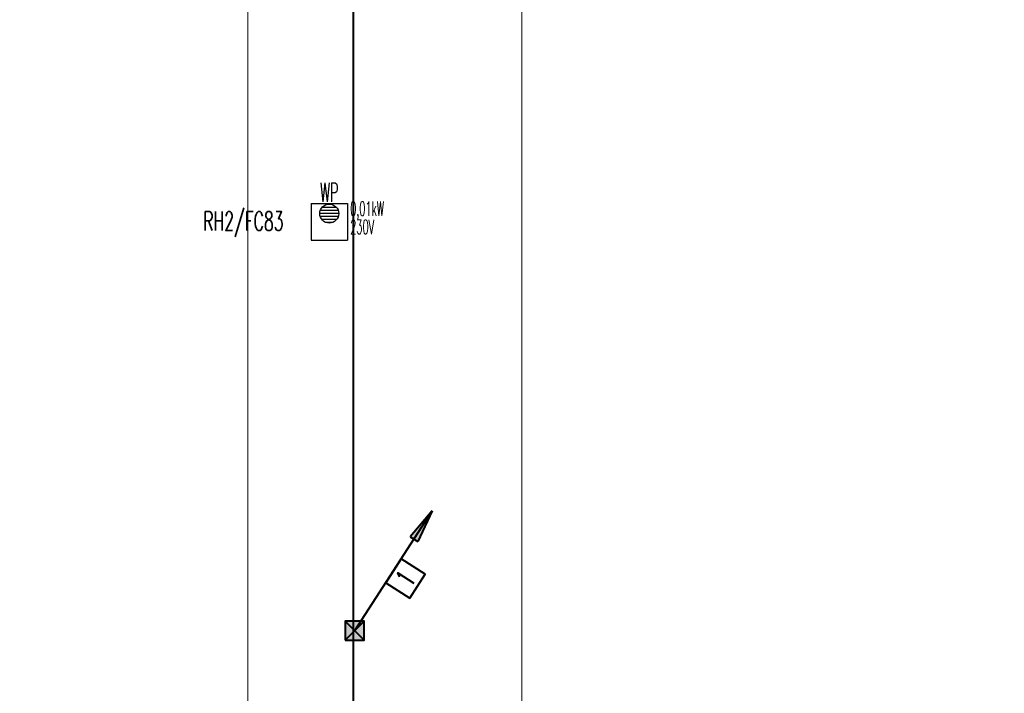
# Model space of a CAD drawing. Header units: millimetres. Extents: x -7955266 to 72030, y -46136 to 9299934.
# Tile 194 of 203: x -5006032 to -4985360, y 6615161 to 6629315. Entities that reach past the tile are written whole.
import ezdxf
from ezdxf.enums import TextEntityAlignment as Align

# ---------------------------------------------------------------- set-up
doc = ezdxf.new("R2010")
doc.units = ezdxf.units.MM
doc.header["$LTSCALE"] = 10
for name, color, linetype, lineweight in [('!XREF', 8, 'Continuous', 5), ('BMS_urzadzenia_nr_obw_magistrala', 140, 'Continuous', 13), ('BMS_urzadzenia_WE_WY', 30, 'Continuous', 20), ('IE_ATRYBUTY_ BLOCK_1', 7, 'Continuous', 25), ('IE_ATRYBUTY_ BLOCK_2', 7, 'Continuous', 18), ('IE_urzadzenia', 30, 'Continuous', 25), ('IE_urzadzenia_nr_obw', 94, 'Continuous', 20), ('IE_zwody', 140, 'Continuous', 40), ('XREF_E_PRZ24002_rzut dachu$0$0-DACH-ISTN', 8, 'Continuous', 5), ('XREF_E_PRZ24002_rzut dachu$0$DO-HALA-WYMIAR', 8, 'Continuous', 5)]:
    doc.layers.add(name, color=color, linetype=linetype, lineweight=lineweight)
doc.styles.add('ROMANS', font='romans.shx', dxfattribs={"width": 0.8})
doc.styles.add('XREF_E_PRZ24002_rzut dachu$0$CP_ATTR', font='ROMANS.SHX')
doc.styles.add('XREF_E_PRZ24002_rzut dachu$0$ROMANS', font='romans.shx', dxfattribs={"width": 0.8})
doc.dimstyles.new('XREF_E_PRZ24002_rzut dachu$0$STANDARD', dxfattribs={"dimscale": 1.4, "dimtxt": 21, "dimasz": 0.5, "dimexe": 0.2, "dimexo": 0.1, "dimgap": 6, "dimtad": 1, "dimdec": 1, "dimrnd": 0.5, "dimzin": 12, "dimdsep": 46, "dimtxsty": 'XREF_E_PRZ24002_rzut dachu$0$ROMANS', "dimblk1": 'XREF_E_PRZ24002_rzut dachu$0$Q', "dimblk2": 'XREF_E_PRZ24002_rzut dachu$0$Q', "dimsah": 1, "dimcen": 0.5, "dimse1": 1, "dimse2": 1, "dimclrd": 8, "dimclre": 8, "dimclrt": 7, "dimadec": 0, "dimazin": 0, "dimtfac": 1, "dimtdec": 1, "dimtix": 1, "dimtmove": 2, "dimatfit": 3, "dimldrblk": 'XREF_E_PRZ24002_rzut dachu$0$Q', "dimfxl": 1, "dimtolj": 1, "dimtzin": 12, "dimarcsym": 0})

# ---------------------------------------------------------------- blocks, each defined once
blk = doc.blocks.new('XREF_E_PRZ24002_rzut dachu$0$Q')
for p, q in [((10.60660171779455, 10.60660171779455), (-10.60660171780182, -10.60660171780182)), ((0, 19.99999999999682), (0, -20.00000000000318))]:
    blk.add_line(p, q)
blk = doc.blocks.new('*D261')
at = {"layer": 'XREF_E_PRZ24002_rzut dachu$0$DO-HALA-WYMIAR', "color": 8, "lineweight": -2, "transparency": 16777216}
blk.add_line((-257859.8825649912, 268402.330293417), (-257859.8825649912, 250444.333913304), dxfattribs=at)
at = {"layer": 'XREF_E_PRZ24002_rzut dachu$0$DO-HALA-WYMIAR', "color": 8, "linetype": 'ByBlock', "lineweight": -2, "transparency": 16777216}
for p, rotation in [((-257859.8825649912, 268403.330293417), 90), ((-257859.8825649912, 250443.333913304), 270)]:
    blk.add_blockref('XREF_E_PRZ24002_rzut dachu$0$Q', p, dxfattribs=dict(at, rotation=rotation))
at = {"layer": 'XREF_E_PRZ24002_rzut dachu$0$DO-HALA-WYMIAR', "color": 7, "transparency": 16777216, "insert": (-257892.8825649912, 259423.3321033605), "char_height": 42, "attachment_point": 5, "rotation": 90, "style": 'XREF_E_PRZ24002_rzut dachu$0$ROMANS'}
blk.add_mtext('\\A1;17960', dxfattribs=at)
blk = doc.blocks.new('*D267')
at = {"layer": 'XREF_E_PRZ24002_rzut dachu$0$DO-HALA-WYMIAR', "color": 8, "lineweight": -2, "transparency": 16777216}
blk.add_line((-258434.8564926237, 250484.3338959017), (-258434.8564926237, 268362.330293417), dxfattribs=at)
at = {"layer": 'XREF_E_PRZ24002_rzut dachu$0$DO-HALA-WYMIAR', "color": 8, "linetype": 'ByBlock', "lineweight": -2, "transparency": 16777216}
for p, rotation in [((-258434.8564926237, 268363.330293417), 90), ((-258434.8564926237, 250483.3338959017), 270)]:
    blk.add_blockref('XREF_E_PRZ24002_rzut dachu$0$Q', p, dxfattribs=dict(at, rotation=rotation))
at = {"layer": 'XREF_E_PRZ24002_rzut dachu$0$DO-HALA-WYMIAR', "color": 7, "transparency": 16777216, "insert": (-258467.8564926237, 259400.5171829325), "char_height": 42, "attachment_point": 5, "rotation": 90, "style": 'XREF_E_PRZ24002_rzut dachu$0$ROMANS'}
blk.add_mtext('\\A1;17880', dxfattribs=at)
blk = doc.blocks.new('urzadzenie_wpust dachowy')
h = blk.add_hatch()
h.set_pattern_fill('ANSI31', color=256, scale=10, angle=315, style=0)
h.set_pattern_definition([(0, (2.509104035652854e-14, -297.4502871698), (1.06581410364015e-14, 31.75), [])])
edge = h.paths.add_edge_path()
edge.add_arc((-0.6406207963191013, -104.321014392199), 100, 0, 360)
for p, q in [((-191.9349323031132, 0), (191.9349323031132, 0)), ((-191.9349323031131, 0), (-191.9349323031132, -384)), ((191.9349323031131, 0), (191.9349323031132, -384)), ((-191.9349323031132, -384), (191.9349323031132, -384))]:
    blk.add_line(p, q)
blk.add_circle((-0.6406207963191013, -104.321014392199), 100)
at = {"layer": 'BMS_urzadzenia_nr_obw_magistrala', "style": 'ROMANS', "width": 0.5, "flags": 8}
blk.add_attdef('ADR_BMS', (238.6098668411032, -152.5362144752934), '', height=150, dxfattribs=at)
at = {"layer": 'BMS_urzadzenia_WE_WY', "style": 'ROMANS', "width": 0.5, "flags": 8}
blk.add_attdef('BMS_WE_WY', (238.6098668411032, -357.6282089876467), '', height=150, dxfattribs=at)
at = {"layer": 'IE_ATRYBUTY_ BLOCK_1', "style": 'ROMANS', "width": 0.5, "flags": 8}
blk.add_attdef('TYP', text='', height=200, dxfattribs=at).set_placement((-0.6406207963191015, 17.75583003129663), align=Align.CENTER)
at = {"layer": 'IE_ATRYBUTY_ BLOCK_2', "style": 'ROMANS', "width": 0.5, "flags": 8}
for tag, p in [('OPIS1', (-0.6406207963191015, -365.7651066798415)), ('OPIS2', (-0.6406207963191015, -758.8136129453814))]:
    blk.add_attdef(tag, text='', height=150, dxfattribs=at).set_placement(p, align=Align.CENTER)
at = {"layer": 'IE_urzadzenia_nr_obw', "style": 'ROMANS', "width": 0.5, "flags": 8}
blk.add_attdef('NR_OBW', text='', height=150, dxfattribs=at).set_placement((-0.640620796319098, -569.9949141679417), align=Align.CENTER)
blk = doc.blocks.new('przewody_odprowadzajace')
h = blk.add_hatch(color=256)
h.dxf.hatch_style = 1
h.paths.add_polyline_path([(580.7397828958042, 987.3926676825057), (620.7513559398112, 961.5625880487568), (813.5496950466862, 1260.213035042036)])
h.paths.add_polyline_path([(660.7629289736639, 935.7325084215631), (813.5496950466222, 1260.213035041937), (620.7513559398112, 961.5625880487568)])
for p, q in [((0, 0), (813.5496950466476, 1260.213035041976)), ((813.5496950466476, 1260.21303504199), (580.7397828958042, 987.3926676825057)), ((813.5496950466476, 1260.21303504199), (660.7629289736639, 935.7325084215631)), ((580.7397828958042, 987.3926676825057), (660.7629289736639, 935.7325084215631))]:
    blk.add_line(p, q)
blk.add_lwpolyline([(577.4624850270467, 341.3752750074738), (740.1724240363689, 593.4178820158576), (488.1298170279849, 756.1278210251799), (325.4198780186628, 504.0852140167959)], close=True)
at = {"layer": 'IE_ATRYBUTY_ BLOCK_1', "style": 'ROMANS', "width": 0.7, "flags": 8}
blk.add_attdef('TYP', text='', height=200, rotation=57.15511997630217, dxfattribs=at).set_placement((532.7961510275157, 548.7515480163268), align=Align.MIDDLE_CENTER)
at = {"layer": 'IE_ATRYBUTY_ BLOCK_2', "style": 'ROMANS', "width": 0.6, "flags": 8}
for tag, p in [('OPIS1', (931.7333529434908, 919.4383499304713)), ('OPIS2', (931.7333529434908, 719.4383499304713))]:
    blk.add_attdef(tag, text='', height=150, dxfattribs=at).set_placement(p, align=Align.CENTER)
blk = doc.blocks.new('polaczenie_skrecane')
blk.add_hatch(color=256).paths.add_polyline_path([(-100.2917648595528, -100.2917648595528), (99.70823514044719, -100.2917648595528), (99.70823514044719, 99.70823514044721), (-100.2917648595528, 99.70823514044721)])
for p, q in [((99.70823514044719, -100.2917648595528), (-100.2917648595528, 99.70823514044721)), ((99.70823514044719, 99.70823514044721), (-100.2917648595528, -100.2917648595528))]:
    blk.add_line(p, q)
blk.add_lwpolyline([(-100.2917648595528, -100.2917648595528), (99.70823514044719, -100.2917648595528), (99.70823514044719, 99.70823514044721), (-100.2917648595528, 99.70823514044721)], close=True)
at = {"layer": 'IE_ATRYBUTY_ BLOCK_1', "style": 'ROMANS', "width": 0.7, "flags": 8}
blk.add_attdef('TYP', text='', height=200, dxfattribs=at).set_placement((-0.2917648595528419, 119.6167062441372), align=Align.CENTER)
at = {"layer": 'IE_ATRYBUTY_ BLOCK_2', "style": 'ROMANS', "width": 0.6, "flags": 8}
for tag, p in [('OPIS1', (-0.2917648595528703, -273.7423123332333)), ('OPIS2', (-0.2917648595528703, -473.7423123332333))]:
    blk.add_attdef(tag, text='', height=150, dxfattribs=at).set_placement(p, align=Align.CENTER)
blk = doc.blocks.new('XREF_E_PRZ24002_rzut dachu')
at = {"layer": 'XREF_E_PRZ24002_rzut dachu$0$0-DACH-ISTN', "linetype": 'ByBlock', "style": 'XREF_E_PRZ24002_rzut dachu$0$CP_ATTR', "flags": 9}
for tag, p, height, width in [('ARTICLE', (-279644.0530858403, 267204.1877945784), 0.01000000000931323, 3.078589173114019), ('OTHER', (-279644.0530858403, 267204.1877945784), 0.01000000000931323, 3.078589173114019), ('PRODUCER', (-279644.0530858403, 267204.1877945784), 0.01000000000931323, 3.078589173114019), ('PRODUCT-TYPE', (-279644.0530858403, 267204.1877945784), 0.01000000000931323, 3.078589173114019), ('FLOW', (-279644.0530858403, 267204.1877945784), 0.01000000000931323, 3.078589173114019), ('NAME', (-279644.0530858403, 267204.1877945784), 0.01000000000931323, 3.078589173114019), ('ARTICLE', (-279398.180961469, 267206.1877945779), 0.01000000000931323, 2.430115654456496), ('OTHER', (-279398.180961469, 267206.1877945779), 0.01000000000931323, 2.430115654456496), ('PRODUCER', (-279398.180961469, 267206.1877945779), 0.01000000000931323, 2.430115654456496), ('PRODUCT-TYPE', (-279398.180961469, 267206.1877945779), 0.01000000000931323, 2.430115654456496), ('FLOW', (-279398.180961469, 267206.1877945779), 0.01000000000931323, 2.430115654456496), ('NAME', (-279398.180961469, 267206.1877945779), 0.01000000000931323, 2.430115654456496), ('ARTICLE', (-279880.8174823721, 267079.3296396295), 0.01000000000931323, 0.5206439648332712), ('OTHER', (-279880.8174823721, 267079.3296396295), 0.01000000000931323, 0.5206439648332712), ('PRODUCER', (-279880.8174823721, 267079.3296396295), 0.01000000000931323, 0.5206439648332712), ('PRODUCT-TYPE', (-279880.8174823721, 267079.3296396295), 0.01000000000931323, 0.5206439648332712), ('FLOW', (-279880.8174823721, 267079.3296396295), 0.01000000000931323, 0.5206439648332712), ('NAME', (-279880.8174823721, 267079.3296396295), 0.01000000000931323, 0.5206439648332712), ('ARTICLE', (-279828.7530858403, 267079.3296396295), 0.0001000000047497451, 0.9999999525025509), ('OTHER', (-279828.7530858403, 267079.3296396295), 0.0001000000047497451, 0.9999999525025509), ('NAME', (-279828.7530858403, 267079.3296396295), 0.0001000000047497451, 0.9999999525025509), ('PRODUCER', (-279828.7530858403, 267079.3296396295), 0.0001000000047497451, 0.9999999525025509), ('PRODUCT-TYPE', (-279828.7530858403, 267079.3296396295), 0.0001000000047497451, 0.9999999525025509), ('FLOW', (-279828.7530858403, 267079.3296396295), 0.0001000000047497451, 0.9999999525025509), ('ARTICLE', (-279558.1809614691, 266590.1117869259), 0.0001000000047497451, 0.9999999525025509), ('NAME', (-279558.1809614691, 266590.1117869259), 0.0001000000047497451, 0.9999999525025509), ('PRODUCER', (-279558.1809614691, 266590.1117869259), 0.0001000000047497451, 0.9999999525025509), ('PRODUCT-TYPE', (-279558.1809614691, 266590.1117869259), 0.0001000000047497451, 0.9999999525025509), ('FLOW', (-279558.1809614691, 266590.1117869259), 0.0001000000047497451, 0.9999999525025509), ('OTHER', (-279558.1809614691, 266590.1117869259), 0.0001000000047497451, 0.9999999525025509), ('ARTICLE', (-280739.2665486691, 251288.9125331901), 0.0001000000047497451, 0.9999999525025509), ('OTHER', (-280739.2665486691, 251288.9125331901), 0.0001000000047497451, 0.9999999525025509), ('NAME', (-280739.2665486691, 251288.9125331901), 0.0001000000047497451, 0.9999999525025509), ('PRODUCER', (-280739.2665486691, 251288.9125331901), 0.0001000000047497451, 0.9999999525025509), ('PRODUCT-TYPE', (-280739.2665486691, 251288.9125331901), 0.0001000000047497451, 0.9999999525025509), ('FLOW', (-280739.2665486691, 251288.9125331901), 0.0001000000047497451, 0.9999999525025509), ('ARTICLE', (-280605.6504863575, 251288.9125333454), 0.0001000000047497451, 0.9999999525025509), ('OTHER', (-280605.6504863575, 251288.9125333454), 0.0001000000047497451, 0.9999999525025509), ('PRODUCER', (-280605.6504863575, 251288.9125333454), 0.0001000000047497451, 0.9999999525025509), ('PRODUCT-TYPE', (-280605.6504863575, 251288.9125333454), 0.0001000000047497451, 0.9999999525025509), ('FLOW', (-280605.6504863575, 251288.9125333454), 0.0001000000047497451, 0.9999999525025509), ('NAME', (-280605.6504863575, 251288.9125333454), 0.0001000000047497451, 0.9999999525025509), ('ARTICLE', (-279957.3813551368, 251288.9125333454), 0.0001000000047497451, 0.9999999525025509), ('OTHER', (-279957.3813551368, 251288.9125333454), 0.0001000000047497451, 0.9999999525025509), ('PRODUCER', (-279957.3813551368, 251288.9125333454), 0.0001000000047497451, 0.9999999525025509), ('PRODUCT-TYPE', (-279957.3813551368, 251288.9125333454), 0.0001000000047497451, 0.9999999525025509), ('FLOW', (-279957.3813551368, 251288.9125333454), 0.0001000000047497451, 0.9999999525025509), ('NAME', (-279957.3813551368, 251288.9125333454), 0.0001000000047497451, 0.9999999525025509)]:
    blk.add_attdef(tag, p, '', height=height, dxfattribs=dict(at, width=width))
for tag, p, height, rotation, width in [('PRODUCT-TYPE', (-279196.1941682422, 267204.1877945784), 0.0001000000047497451, 180, 0.9999999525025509), ('PRODUCER', (-279196.1941682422, 267204.1877945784), 0.0001000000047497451, 180, 0.9999999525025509), ('ARTICLE', (-279196.1941682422, 267204.1877945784), 0.0001000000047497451, 180, 0.9999999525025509), ('OTHER', (-279196.1941682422, 267204.1877945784), 0.0001000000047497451, 180, 0.9999999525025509), ('FLOW', (-279196.1941682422, 267204.1877945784), 0.0001000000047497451, 180, 0.9999999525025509), ('NAME', (-279196.1941682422, 267204.1877945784), 0.0001000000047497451, 180, 0.9999999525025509), ('PRODUCT-TYPE', (-279109.0746550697, 267204.1877945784), 0.01500000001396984, 180, 0.580796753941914), ('PRODUCER', (-279109.0746550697, 267204.1877945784), 0.01500000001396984, 180, 0.580796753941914), ('ARTICLE', (-279109.0746550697, 267204.1877945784), 0.01500000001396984, 180, 0.580796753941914), ('OTHER', (-279109.0746550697, 267204.1877945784), 0.01500000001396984, 180, 0.580796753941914), ('FLOW', (-279109.0746550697, 267204.1877945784), 0.01500000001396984, 180, 0.580796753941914), ('NAME', (-279109.0746550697, 267204.1877945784), 0.01500000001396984, 180, 0.580796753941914), ('PRODUCT-TYPE', (-279015.1693957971, 267206.1877945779), 0.0001000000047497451, 180, 0.9999999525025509), ('PRODUCER', (-279015.1693957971, 267206.1877945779), 0.0001000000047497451, 180, 0.9999999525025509), ('ARTICLE', (-279015.1693957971, 267206.1877945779), 0.0001000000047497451, 180, 0.9999999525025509), ('OTHER', (-279015.1693957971, 267206.1877945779), 0.0001000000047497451, 180, 0.9999999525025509), ('FLOW', (-279015.1693957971, 267206.1877945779), 0.0001000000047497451, 180, 0.9999999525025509), ('NAME', (-279015.1693957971, 267206.1877945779), 0.0001000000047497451, 180, 0.9999999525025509), ('PRODUCT-TYPE', (-278926.2246551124, 267206.1877945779), 0.01500000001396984, 180, 0.5929649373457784), ('PRODUCER', (-278926.2246551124, 267206.1877945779), 0.01500000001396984, 180, 0.5929649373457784), ('ARTICLE', (-278926.2246551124, 267206.1877945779), 0.01500000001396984, 180, 0.5929649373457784), ('OTHER', (-278926.2246551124, 267206.1877945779), 0.01500000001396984, 180, 0.5929649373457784), ('FLOW', (-278926.2246551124, 267206.1877945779), 0.01500000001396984, 180, 0.5929649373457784), ('NAME', (-278926.2246551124, 267206.1877945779), 0.01500000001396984, 180, 0.5929649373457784), ('PRODUCT-TYPE', (-281440.062336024, 251297.5069951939), 9.999998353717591e-05, 135, 1.000000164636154), ('PRODUCER', (-281440.062336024, 251297.5069951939), 9.999998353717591e-05, 135, 1.000000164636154), ('ARTICLE', (-281440.062336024, 251297.5069951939), 9.999998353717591e-05, 135, 1.000000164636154), ('OTHER', (-281440.062336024, 251297.5069951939), 9.999998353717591e-05, 135, 1.000000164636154), ('FLOW', (-281440.062336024, 251297.5069951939), 9.999998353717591e-05, 135, 1.000000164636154), ('NAME', (-281440.062336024, 251297.5069951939), 9.999998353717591e-05, 135, 1.000000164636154), ('PRODUCT-TYPE', (-281343.2630320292, 251313.1625331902), 0.0001000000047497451, 180, 0.9999999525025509), ('PRODUCER', (-281343.2630320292, 251313.1625331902), 0.0001000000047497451, 180, 0.9999999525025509), ('ARTICLE', (-281343.2630320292, 251313.1625331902), 0.0001000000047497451, 180, 0.9999999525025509), ('OTHER', (-281343.2630320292, 251313.1625331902), 0.0001000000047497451, 180, 0.9999999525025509), ('NAME', (-281343.2630320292, 251313.1625331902), 0.0001000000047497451, 180, 0.9999999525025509), ('FLOW', (-281343.2630320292, 251313.1625331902), 0.0001000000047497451, 180, 0.9999999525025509), ('PRODUCT-TYPE', (-281127.8785464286, 251288.9125331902), 0.0001000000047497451, 180, 0.9999999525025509), ('PRODUCER', (-281127.8785464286, 251288.9125331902), 0.0001000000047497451, 180, 0.9999999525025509), ('ARTICLE', (-281127.8785464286, 251288.9125331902), 0.0001000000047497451, 180, 0.9999999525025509), ('OTHER', (-281127.8785464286, 251288.9125331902), 0.0001000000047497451, 180, 0.9999999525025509), ('NAME', (-281127.8785464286, 251288.9125331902), 0.0001000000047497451, 180, 0.9999999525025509), ('FLOW', (-281127.8785464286, 251288.9125331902), 0.0001000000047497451, 180, 0.9999999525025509), ('ARTICLE', (-281411.2902044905, 251268.7348636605), 9.999998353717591e-05, 315, 1.000000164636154), ('NAME', (-281411.2902044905, 251268.7348636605), 9.999998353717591e-05, 315, 1.000000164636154), ('PRODUCER', (-281411.2902044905, 251268.7348636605), 9.999998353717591e-05, 315, 1.000000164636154), ('PRODUCT-TYPE', (-281411.2902044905, 251268.7348636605), 9.999998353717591e-05, 315, 1.000000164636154), ('FLOW', (-281411.2902044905, 251268.7348636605), 9.999998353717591e-05, 315, 1.000000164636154), ('OTHER', (-281411.2902044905, 251268.7348636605), 9.999998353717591e-05, 315, 1.000000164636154)]:
    blk.add_attdef(tag, p, '', height=height, rotation=rotation, dxfattribs=dict(at, width=width))
at = {"layer": 'XREF_E_PRZ24002_rzut dachu$0$0-DACH-ISTN', "linetype": 'ByBlock', "style": 'XREF_E_PRZ24002_rzut dachu$0$CP_ATTR', "text_generation_flag": 4, "width": 0.9999999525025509, "flags": 9}
for tag, p, rotation in [('PRODUCT-TYPE', (-279463.180961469, 267141.1877945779), 90), ('PRODUCER', (-279463.180961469, 267141.1877945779), 90), ('ARTICLE', (-279463.180961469, 267141.1877945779), 90), ('OTHER', (-279463.180961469, 267141.1877945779), 90), ('NAME', (-279463.180961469, 267141.1877945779), 90), ('FLOW', (-279463.180961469, 267141.1877945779), 90), ('PRODUCT-TYPE', (-281127.8785464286, 251288.9125331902), 180), ('PRODUCER', (-281127.8785464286, 251288.9125331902), 180), ('ARTICLE', (-281127.8785464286, 251288.9125331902), 180), ('OTHER', (-281127.8785464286, 251288.9125331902), 180), ('NAME', (-281127.8785464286, 251288.9125331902), 180), ('FLOW', (-281127.8785464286, 251288.9125331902), 180)]:
    blk.add_attdef(tag, p, '', height=0.0001000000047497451, rotation=rotation, dxfattribs=at)
at = {"layer": 'XREF_E_PRZ24002_rzut dachu$0$0-DACH-ISTN', "linetype": 'ByBlock', "style": 'XREF_E_PRZ24002_rzut dachu$0$CP_ATTR', "flags": 9}
for tag, p, height, rotation in [('PRODUCT-TYPE', (-279586.6821856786, 266526.1853309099), 0.002500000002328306, 180), ('PRODUCER', (-279586.6821856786, 266526.1853309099), 0.002500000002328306, 180), ('ARTICLE', (-279586.6821856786, 266526.1853309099), 0.002500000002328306, 180), ('OTHER', (-279586.6821856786, 266526.1853309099), 0.002500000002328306, 180), ('FLOW', (-279586.6821856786, 266526.1853309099), 0.002500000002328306, 180), ('NAME', (-279586.6821856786, 266526.1853309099), 0.002500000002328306, 180), ('ARTICLE', (-281440.062336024, 251297.5069951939), 0.0001, 315), ('NAME', (-281440.062336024, 251297.5069951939), 0.0001, 315), ('PRODUCER', (-281440.062336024, 251297.5069951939), 0.0001, 315), ('PRODUCT-TYPE', (-281440.062336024, 251297.5069951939), 0.0001, 315), ('FLOW', (-281440.062336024, 251297.5069951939), 0.0001, 315), ('OTHER', (-281440.062336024, 251297.5069951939), 0.0001, 315), ('PRODUCT-TYPE', (-281117.0976194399, 251288.9125331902), 0.0001, 180), ('PRODUCER', (-281117.0976194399, 251288.9125331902), 0.0001, 180), ('ARTICLE', (-281117.0976194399, 251288.9125331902), 0.0001, 180), ('OTHER', (-281117.0976194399, 251288.9125331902), 0.0001, 180), ('FLOW', (-281117.0976194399, 251288.9125331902), 0.0001, 180), ('NAME', (-281117.0976194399, 251288.9125331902), 0.0001, 180), ('PRODUCT-TYPE', (-280739.2665486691, 251288.9125331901), 0.0001, 180), ('PRODUCER', (-280739.2665486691, 251288.9125331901), 0.0001, 180), ('ARTICLE', (-280739.2665486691, 251288.9125331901), 0.0001, 180), ('OTHER', (-280739.2665486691, 251288.9125331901), 0.0001, 180), ('FLOW', (-280739.2665486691, 251288.9125331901), 0.0001, 180), ('NAME', (-280739.2665486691, 251288.9125331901), 0.0001, 180), ('PRODUCT-TYPE', (-279957.3813551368, 251288.9125333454), 0.0001, 180), ('PRODUCER', (-279957.3813551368, 251288.9125333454), 0.0001, 180), ('ARTICLE', (-279957.3813551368, 251288.9125333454), 0.0001, 180), ('OTHER', (-279957.3813551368, 251288.9125333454), 0.0001, 180), ('FLOW', (-279957.3813551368, 251288.9125333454), 0.0001, 180), ('NAME', (-279957.3813551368, 251288.9125333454), 0.0001, 180)]:
    blk.add_attdef(tag, p, '', height=height, rotation=rotation, dxfattribs=at)
at = {"layer": 'XREF_E_PRZ24002_rzut dachu$0$0-DACH-ISTN', "linetype": 'ByBlock', "style": 'XREF_E_PRZ24002_rzut dachu$0$CP_ATTR'}
for tag, p, height, flags in [('VAL', (-281520.0315226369, 251451.2538443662), 5e-05, 1), ('NAME', (-281520.0315226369, 251451.2537995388), 5e-05, 1), ('FLOW', (-281520.031525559, 251451.2537610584), 5e-05, 1), ('CHARACTER', (-281520.031525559, 251451.2537214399), 5e-05, 1), ('TEMPERATURE', (-281520.031525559, 251451.253674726), 5e-05, 1), ('NUMBER', (-281520.031525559, 251451.2536351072), 5e-05, 1), ('PRODUCT-TYPE', (-281520.031525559, 251451.2535913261), 5e-05, 1), ('ORDER-NO', (-281520.031525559, 251451.2535455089), 5e-05, 1), ('H', (-281520.0313761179, 251451.2537995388), 5e-05, 1), ('PN', (-281520.0313331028, 251451.2537995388), 5e-05, 1), ('PRODUCER', (-281520.0313379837, 251451.2537610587), 5e-05, 1), ('VOLTAGE', (-281520.0312765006, 251451.253632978), 5e-05, 1), ('ARTICLE', (-281520.0312587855, 251451.2538079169), 5e-05, 1), ('WEIGHT', (-281520.0312379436, 251451.2537194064), 5e-05, 1), ('GROUP', (-281520.0312306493, 251451.2536756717), 5e-05, 1), ('POWER', (-281520.0312296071, 251451.2535403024), 5e-05, 1), ('DN', (-281520.0311316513, 251451.2535850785), 5e-05, 1), ('ARTICLE', (-281343.2630320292, 251313.1625331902), 0.0001, 9), ('NAME', (-281343.2630320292, 251313.1625331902), 0.0001, 9), ('PRODUCER', (-281343.2630320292, 251313.1625331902), 0.0001, 9), ('PRODUCT-TYPE', (-281343.2630320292, 251313.1625331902), 0.0001, 9), ('FLOW', (-281343.2630320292, 251313.1625331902), 0.0001, 9), ('OTHER', (-281343.2630320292, 251313.1625331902), 0.0001, 9), ('ARTICLE', (-281127.8785464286, 251288.9125331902), 0.0001, 9), ('OTHER', (-281127.8785464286, 251288.9125331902), 0.0001, 9), ('NAME', (-281127.8785464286, 251288.9125331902), 0.0001, 9), ('PRODUCER', (-281127.8785464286, 251288.9125331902), 0.0001, 9), ('PRODUCT-TYPE', (-281127.8785464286, 251288.9125331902), 0.0001, 9), ('FLOW', (-281127.8785464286, 251288.9125331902), 0.0001, 9), ('ARTICLE', (-280750.0474756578, 251288.9125331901), 0.0001, 9), ('OTHER', (-280750.0474756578, 251288.9125331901), 0.0001, 9), ('NAME', (-280750.0474756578, 251288.9125331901), 0.0001, 9), ('PRODUCER', (-280750.0474756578, 251288.9125331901), 0.0001, 9), ('PRODUCT-TYPE', (-280750.0474756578, 251288.9125331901), 0.0001, 9), ('FLOW', (-280750.0474756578, 251288.9125331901), 0.0001, 9), ('ARTICLE', (-280647.2665486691, 251288.9125333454), 0.0001, 9), ('OTHER', (-280647.2665486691, 251288.9125333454), 0.0001, 9), ('PRODUCER', (-280647.2665486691, 251288.9125333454), 0.0001, 9), ('PRODUCT-TYPE', (-280647.2665486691, 251288.9125333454), 0.0001, 9), ('FLOW', (-280647.2665486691, 251288.9125333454), 0.0001, 9), ('NAME', (-280647.2665486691, 251288.9125333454), 0.0001, 9), ('ARTICLE', (-281393.6125349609, 251261.4125331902), 0.0001, 9), ('OTHER', (-281393.6125349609, 251261.4125331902), 0.0001, 9), ('NAME', (-281393.6125349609, 251261.4125331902), 0.0001, 9), ('PRODUCER', (-281393.6125349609, 251261.4125331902), 0.0001, 9), ('PRODUCT-TYPE', (-281393.6125349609, 251261.4125331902), 0.0001, 9), ('FLOW', (-281393.6125349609, 251261.4125331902), 0.0001, 9), ('VAL', (-281345.5026802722, 250753.9798198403), 5e-05, 1), ('FLOW', (-281345.5026831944, 250753.9797365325), 5e-05, 1), ('CHARACTER', (-281345.5026831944, 250753.979696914), 5e-05, 1), ('TEMPERATURE', (-281345.5026831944, 250753.9796502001), 5e-05, 1), ('NUMBER', (-281345.5026831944, 250753.9796105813), 5e-05, 1), ('PRODUCT-TYPE', (-281345.5026831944, 250753.9795668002), 5e-05, 1), ('ORDER-NO', (-281345.5026831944, 250753.979520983), 5e-05, 1), ('NAME', (-281345.5026802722, 250753.9797750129), 5e-05, 1), ('H', (-281345.5025337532, 250753.9797750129), 5e-05, 1), ('PRODUCER', (-281345.5024956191, 250753.9797365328), 5e-05, 1), ('PN', (-281345.5024907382, 250753.9797750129), 5e-05, 1), ('VOLTAGE', (-281345.5024341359, 250753.9796084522), 5e-05, 1), ('ARTICLE', (-281345.5024164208, 250753.979783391), 5e-05, 1), ('WEIGHT', (-281345.502395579, 250753.9796948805), 5e-05, 1), ('GROUP', (-281345.5023882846, 250753.9796511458), 5e-05, 1), ('POWER', (-281345.5023872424, 250753.9795157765), 5e-05, 1), ('DN', (-281345.5022892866, 250753.9795605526), 5e-05, 1)]:
    blk.add_attdef(tag, p, '', height=height, dxfattribs=dict(at, flags=flags))
at = {"layer": 'XREF_E_PRZ24002_rzut dachu$0$0-DACH-ISTN', "linetype": 'ByBlock', "style": 'XREF_E_PRZ24002_rzut dachu$0$CP_ATTR', "text_generation_flag": 4, "width": 0.9999999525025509, "flags": 9}
for tag in ['ARTICLE', 'OTHER', 'NAME', 'PRODUCER', 'PRODUCT-TYPE', 'FLOW']:
    blk.add_attdef(tag, (-280739.2665486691, 251288.9125331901), '', height=0.0001000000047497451, dxfattribs=at)
at = {"layer": 'XREF_E_PRZ24002_rzut dachu$0$0-DACH-ISTN', "linetype": 'ByBlock', "style": 'XREF_E_PRZ24002_rzut dachu$0$CP_ATTR', "flags": 9}
for tag, p in [('ORDER-NO', (-280584.3265687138, 251288.164607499)), ('PRODUCER', (-280584.3261833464, 251288.1600992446)), ('GROUP', (-280584.325503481, 251288.175978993)), ('PRODUCT-TYPE', (-280584.3255588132, 251288.1688363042)), ('ARTICLE', (-280584.3252772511, 251288.172336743)), ('NUMBER', (-280584.3250538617, 251288.1795038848)), ('NAME', (-280584.3246751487, 251288.1836389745)), ('TEMPERATURE', (-280584.3145761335, 251288.183491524)), ('FLOW', (-280584.3121592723, 251288.1757186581)), ('CHARACTER', (-280584.3112939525, 251288.172636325)), ('VOLTAGE', (-280584.3065077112, 251288.1607085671)), ('POWER', (-280584.3058639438, 251288.164694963)), ('OTHER', (-280584.3046278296, 251288.179787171)), ('DN', (-280584.2994389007, 251288.1689706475)), ('PN', (-280584.2991510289, 251288.1761193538))]:
    blk.add_attdef(tag, text='', height=0.002, dxfattribs=at).set_placement(p, align=Align.MIDDLE_LEFT)
for tag, height, width, p in [('ORDER-NO', 0.001574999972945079, 1.000000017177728, (-279928.7762760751, 251288.3235417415)), ('PRODUCER', 0.00157500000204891, 0.999999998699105, (-279928.775972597, 251288.3199914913)), ('GROUP', 0.00157500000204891, 0.999999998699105, (-279928.775437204, 251288.332496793)), ('PRODUCT-TYPE', 0.00157500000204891, 0.999999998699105, (-279928.7754807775, 251288.3268719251)), ('ARTICLE', 0.00157500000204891, 0.999999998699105, (-279928.7752590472, 251288.3296285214)), ('NUMBER', 0.00157500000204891, 0.999999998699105, (-279928.7750831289, 251288.3352726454)), ('NAME', 0.00157500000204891, 0.999999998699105, (-279928.7747848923, 251288.3385290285)), ('TEMPERATURE', 0.00157500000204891, 0.999999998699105, (-279928.7668319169, 251288.338412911)), ('FLOW', 0.00157500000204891, 0.999999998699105, (-279928.7649286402, 251288.3322917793)), ('CHARACTER', 0.00157500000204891, 0.999999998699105, (-279928.7642472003, 251288.3298644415)), ('VOLTAGE', 0.00157500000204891, 0.999999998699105, (-279928.7604780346, 251288.3204713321)), ('POWER', 0.00157500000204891, 0.999999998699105, (-279928.759971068, 251288.3236106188)), ('OTHER', 0.00157500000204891, 0.999999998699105, (-279928.7589976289, 251288.335495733)), ('DN', 0.00157500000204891, 0.999999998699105, (-279928.7549113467, 251288.3269777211)), ('PN', 0.00157500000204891, 0.999999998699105, (-279928.7546846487, 251288.3326073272))]:
    blk.add_attdef(tag, text='', height=height, dxfattribs=dict(at, width=width)).set_placement(p, align=Align.MIDDLE_LEFT)
at = {"layer": 'XREF_E_PRZ24002_rzut dachu$0$DO-HALA-WYMIAR'}
dim = blk.add_linear_dim(base=(-257859.8825649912, 250443.333913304), p1=(-258173.1826345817, 268403.330293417, -5.044031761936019e-06), p2=(-258173.1825840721, 250443.333913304, -5.044031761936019e-06), angle=90, dimstyle='XREF_E_PRZ24002_rzut dachu$0$STANDARD', override={"dimscale": 2}, dxfattribs=at)
dim.commit()
dim.dimension.update_dxf_attribs({"geometry": '*D261', "text_midpoint": (-257892.8825649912, 259423.3321033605)})
dim = blk.add_linear_dim(base=(-258434.8564926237, 268363.330293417), p1=(-258213.6826345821, 250483.3338959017, -5.044031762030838e-06), p2=(-258213.682634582, 268363.330293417, -5.044031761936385e-06), angle=90, dimstyle='XREF_E_PRZ24002_rzut dachu$0$STANDARD', override={"dimscale": 2}, dxfattribs=at)
dim.commit()
dim.dimension.update_dxf_attribs({"geometry": '*D267', "text_midpoint": (-258467.8564926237, 259400.5171829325), "dimtype": 160})

msp = doc.modelspace()

# ---------------------------------------------------------------- linework, layer by layer
at = {"layer": 'IE_zwody'}
msp.add_line((-4999020.732677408, 6455617.620907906, 5.607180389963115e-07), (-4999020.732677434, 6634447.620839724), dxfattribs=at)

# ---------------------------------------------------------------- block references
at = {"layer": '!XREF', "xscale": 10, "yscale": 10, "zscale": 10}
msp.add_blockref('XREF_E_PRZ24002_rzut dachu', (-2416894.037204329, 3950814.317905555, 5.044031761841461e-05), dxfattribs=at)
at = {"layer": 'IE_urzadzenia'}
ref = msp.add_blockref('urzadzenie_wpust dachowy', (-4999531.38807109, 6625449.652077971), dxfattribs=dict(at, xscale=2, yscale=2, zscale=2))
ref.add_attrib('OPIS1', '0,01kW', dxfattribs={"layer": 'IE_ATRYBUTY_ BLOCK_2', "height": 300, "style": 'ROMANS', "width": 0.5, "flags": 8}).set_placement((-4998737.568245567, 6625196.657359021), align=Align.CENTER)
ref.add_attrib('OPIS2', '230V', dxfattribs={"layer": 'IE_ATRYBUTY_ BLOCK_2', "height": 300, "style": 'ROMANS', "width": 0.5, "flags": 8}).set_placement((-4998841.755114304, 6624811.815558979), align=Align.CENTER)
ref.add_attrib('TYP', 'WP', dxfattribs={"layer": 'IE_ATRYBUTY_ BLOCK_1', "height": 400, "style": 'ROMANS', "width": 0.5, "flags": 8}).set_placement((-4999532.669312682, 6625485.163738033), align=Align.CENTER)
at = {"layer": 'IE_zwody'}
ref = msp.add_blockref('przewody_odprowadzajace', (-4998995.973164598, 6616477.406425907), dxfattribs=dict(at, xscale=2, yscale=2))
ref.add_attrib('TYP', '1', dxfattribs={"layer": 'IE_ATRYBUTY_ BLOCK_1', "height": 400.0000000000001, "rotation": 57.1551199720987, "style": 'ROMANS', "width": 0.7000000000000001}).set_placement((-4997930.380862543, 6617574.90952194), align=Align.MIDDLE_CENTER)
at = {"layer": 'IE_zwody', "linetype": 'Continuous', "ltscale": 20, "xscale": 2, "yscale": 2, "zscale": 2}
msp.add_blockref('polaczenie_skrecane', (-4998996.1874384, 6616477.192152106), dxfattribs=at)

# ---------------------------------------------------------------- texts
at = {"layer": 'IE_urzadzenia_nr_obw', "style": 'ROMANS', "width": 0.6}
msp.add_text('RH2/FC83', height=399.9999999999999, dxfattribs=at).set_placement((-5002179.28620139, 6624882.153642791))

doc.saveas('drawing.dxf')
